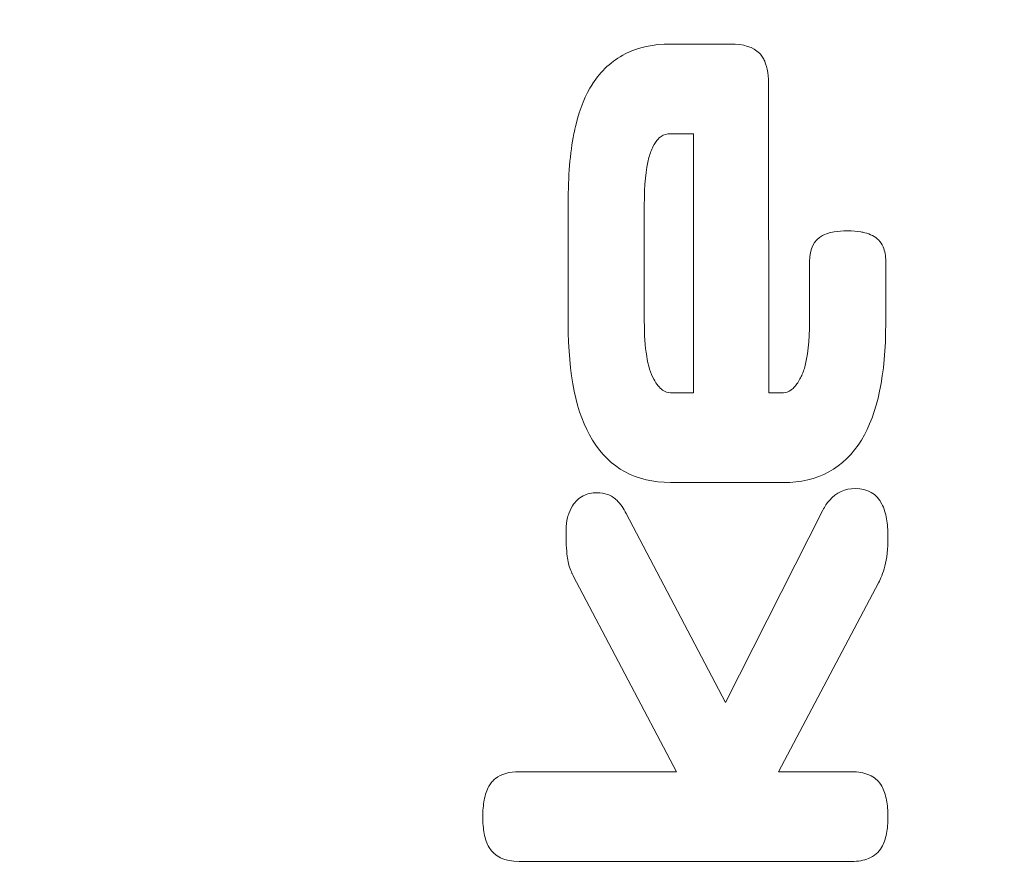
# Model space of a CAD drawing. Header units: inches. Extents: x -5.8 to 5.8, y -5.8 to 5.8.
# Tile 18 of 42: x -5.395 to -5.041, y 4.175 to 4.482. Entities that reach past the tile are written whole.
import ezdxf

# ---------------------------------------------------------------- set-up
doc = ezdxf.new("R2010")
doc.units = ezdxf.units.IN
doc.header["$MEASUREMENT"] = 0
doc.layers.add('VIEW_HATCHES', color=7, linetype='Continuous')

msp = doc.modelspace()

# ---------------------------------------------------------------- linework, layer by layer
at = {"layer": 'VIEW_HATCHES', "color": 4, "lineweight": 5}
for points in [[(-4.47718, 0.90654), (-4.47718, 0.90654), (-5.65767, 1.89029), (-5.65767, 1.89029), (-5.65767, 1.89029), (-5.71609, 1.93889), (-5.74992, 2.01092), (-5.74998, 2.08691), (-5.74998, 2.08691), (-5.75005, 2.16289), (-5.71601, 2.23529), (-5.65767, 2.28399), (-5.65767, 2.28399), (-5.65767, 2.28399), (-4.47717, 3.26774), (-4.47717, 3.26774), (-4.47717, 3.26774), (-4.47717, 3.26774), (-4.47717, 3.26774), (-4.47717, 3.26774), (-4.47717, 3.26774), (-4.471, 3.29833), (-4.16565, 4.85117), (-3.99717, 5.68682), (-3.99717, 5.68682), (-3.98978, 5.72355), (-3.95745, 5.74998), (-3.91998, 5.75), (-3.91998, 5.75), (-3.91998, 5.75), (-2.67093, 5.74999), (-2.67093, 5.74999), (-2.67093, 5.74999), (-2.63346, 5.75), (-2.60116, 5.72354), (-2.59374, 5.68681), (-2.59374, 5.68681), (-2.39022, 4.67732), (-2.11993, 3.29832), (-2.11376, 3.26772), (-2.11376, 3.26772), (-2.11376, 3.26772), (-2.11376, 3.26772), (-2.11376, 3.26772), (-2.11376, 3.26772), (-2.11376, 3.26772), (-0.93326, 2.28397), (-0.93326, 2.28397), (-0.93326, 2.28397), (-0.87484, 2.23537), (-0.84102, 2.16334), (-0.84096, 2.08735), (-0.84096, 2.08735), (-0.84089, 2.01136), (-0.87493, 1.93897), (-0.93327, 1.89026), (-0.93327, 1.89026), (-0.93327, 1.89026), (-2.11378, 0.90652), (-2.11378, 0.90652), (-2.11378, 0.90652), (-2.11378, 0.90652), (-2.11378, 0.90652), (-2.11378, 0.90652), (-2.11378, 0.90652), (-2.11994, 0.87593), (-2.43556, -0.72782), (-2.59377, -1.51256), (-2.59377, -1.51256), (-2.60116, -1.54929), (-2.63349, -1.57572), (-2.67096, -1.57573), (-2.67096, -1.57573), (-2.67096, -1.57573), (-3.92002, -1.57572), (-3.92002, -1.57572), (-3.92002, -1.57572), (-3.95748, -1.57574), (-3.98978, -1.54928), (-3.9972, -1.51255), (-3.9972, -1.51255), (-4.20072, -0.50306), (-4.47101, 0.87594), (-4.47718, 0.90654), (-4.47718, 0.90654), (-4.47718, 0.90654), (-4.47718, 0.90654), (-4.47718, 0.90654)], [(-4.84952, 4.94957), (-4.84952, 4.94957), (-4.59681, 4.63235), (-4.59681, 4.63235), (-4.59681, 4.63235), (-4.58138, 4.61668), (-4.57245, 4.59345), (-4.57244, 4.56895), (-4.57244, 4.56895), (-4.57242, 4.54445), (-4.58141, 4.5211), (-4.59681, 4.5054), (-4.59681, 4.5054), (-4.59681, 4.5054), (-4.84952, 4.18821), (-4.84952, 4.18821), (-4.84952, 4.18821), (-4.84952, 4.18821), (-4.84952, 4.18821), (-4.84952, 4.18821), (-4.84952, 4.18821), (-4.85115, 4.17834), (-4.93177, 3.67763), (-4.97626, 3.40818), (-4.97626, 3.40818), (-4.9782, 3.39634), (-4.98674, 3.38781), (-4.99663, 3.38781), (-4.99663, 3.38781), (-4.99663, 3.38781), (-5.32643, 3.38782), (-5.32643, 3.38782), (-5.32643, 3.38782), (-5.33633, 3.38782), (-5.34485, 3.39635), (-5.34681, 3.4082), (-5.34681, 3.4082), (-5.40056, 3.7337), (-5.47193, 4.17837), (-5.47356, 4.18823), (-5.47356, 4.18823), (-5.47356, 4.18823), (-5.47356, 4.18823), (-5.47356, 4.18823), (-5.47356, 4.18823), (-5.47356, 4.18823), (-5.72563, 4.50545), (-5.72563, 4.50545), (-5.72563, 4.50545), (-5.74105, 4.52112), (-5.74998, 4.54435), (-5.75, 4.56885), (-5.75, 4.56885), (-5.75002, 4.59335), (-5.74103, 4.6167), (-5.72563, 4.6324), (-5.72563, 4.6324), (-5.72563, 4.6324), (-5.47356, 4.94959), (-5.47356, 4.94959), (-5.47356, 4.94959), (-5.47356, 4.94959), (-5.47356, 4.94959), (-5.47356, 4.94959), (-5.47356, 4.94959), (-5.47193, 4.95946), (-5.38859, 5.47658), (-5.34682, 5.72962), (-5.34682, 5.72962), (-5.34487, 5.74146), (-5.33633, 5.74998), (-5.32644, 5.74999), (-5.32644, 5.74999), (-5.32644, 5.74999), (-4.99664, 5.74998), (-4.99664, 5.74998), (-4.99664, 5.74998), (-4.98675, 5.74998), (-4.97822, 5.74145), (-4.97626, 5.72961), (-4.97626, 5.72961), (-4.92252, 5.40409), (-4.85115, 4.95944), (-4.84952, 4.94957), (-4.84952, 4.94957), (-4.84952, 4.94957), (-4.84952, 4.94957), (-4.84952, 4.94957)]]:
    msp.add_open_spline(points, degree=3, knots=[0, 0, 0, 0, 0.045455, 0.045455, 0.045455, 0.045455, 0.090909, 0.090909, 0.090909, 0.090909, 0.136364, 0.136364, 0.136364, 0.136364, 0.181818, 0.181818, 0.181818, 0.181818, 0.227273, 0.227273, 0.227273, 0.227273, 0.272727, 0.272727, 0.272727, 0.272727, 0.318182, 0.318182, 0.318182, 0.318182, 0.363636, 0.363636, 0.363636, 0.363636, 0.409091, 0.409091, 0.409091, 0.409091, 0.454545, 0.454545, 0.454545, 0.454545, 0.5, 0.5, 0.5, 0.5, 0.545455, 0.545455, 0.545455, 0.545455, 0.590909, 0.590909, 0.590909, 0.590909, 0.636364, 0.636364, 0.636364, 0.636364, 0.681818, 0.681818, 0.681818, 0.681818, 0.727273, 0.727273, 0.727273, 0.727273, 0.772727, 0.772727, 0.772727, 0.772727, 0.818182, 0.818182, 0.818182, 0.818182, 0.863636, 0.863636, 0.863636, 0.863636, 0.909091, 0.909091, 0.909091, 0.909091, 0.954545, 0.954545, 0.954545, 0.954545, 1, 1, 1, 1], dxfattribs=at)
at = {"layer": 'VIEW_HATCHES', "color": 2, "lineweight": 5}
for points, knots in [([(-5.1256, 4.34732), (-5.1256, 4.34732), (-5.1203, 4.34732), (-5.1203, 4.34732), (-5.1203, 4.34732), (-5.1203, 4.34732), (-5.12029, 4.34732), (-5.12029, 4.34732), (-5.12029, 4.34732), (-5.12029, 4.34732), (-5.12029, 4.3473), (-5.12029, 4.3473), (-5.12029, 4.3473), (-5.11936, 4.3473), (-5.11846, 4.34762), (-5.1176, 4.34826), (-5.1176, 4.34826), (-5.11726, 4.3485), (-5.11692, 4.34881), (-5.11657, 4.34917), (-5.11657, 4.34917), (-5.11581, 4.34997), (-5.11506, 4.351), (-5.11434, 4.35228), (-5.11434, 4.35228), (-5.11434, 4.35228), (-5.11435, 4.35228), (-5.11435, 4.35228), (-5.11435, 4.35228), (-5.11435, 4.35228), (-5.11434, 4.3523), (-5.11434, 4.3523), (-5.11434, 4.3523), (-5.11434, 4.3523), (-5.11434, 4.3523), (-5.11434, 4.3523), (-5.11434, 4.3523), (-5.11434, 4.3523), (-5.11433, 4.35231), (-5.11433, 4.35231), (-5.11433, 4.35231), (-5.11433, 4.35231), (-5.11433, 4.35231), (-5.11433, 4.35231), (-5.11433, 4.35231), (-5.11404, 4.35283), (-5.11376, 4.3534), (-5.11352, 4.354), (-5.11352, 4.354), (-5.11322, 4.3547), (-5.11297, 4.35541), (-5.11276, 4.3561), (-5.11276, 4.3561), (-5.1115, 4.36024), (-5.11088, 4.36589), (-5.11088, 4.37305), (-5.11088, 4.37305), (-5.11088, 4.37305), (-5.11086, 4.37305), (-5.11086, 4.37305), (-5.11086, 4.37305), (-5.11086, 4.37305), (-5.11086, 4.39461), (-5.11086, 4.39461), (-5.11086, 4.39461), (-5.11087, 4.39921), (-5.10932, 4.40231), (-5.10624, 4.40392), (-5.10624, 4.40392), (-5.10507, 4.40452), (-5.10369, 4.40497), (-5.10206, 4.40525), (-5.10206, 4.40525), (-5.10064, 4.4055), (-5.09903, 4.40562), (-5.09725, 4.40562), (-5.09725, 4.40562), (-5.09725, 4.40562), (-5.09721, 4.40562), (-5.09721, 4.40562), (-5.09721, 4.40562), (-5.09721, 4.40562), (-5.09721, 4.4056), (-5.09721, 4.4056), (-5.09721, 4.4056), (-5.09537, 4.4056), (-5.09377, 4.40548), (-5.09239, 4.40524), (-5.09239, 4.40524), (-5.09186, 4.40515), (-5.09138, 4.40505), (-5.09095, 4.40494), (-5.09095, 4.40494), (-5.09, 4.4047), (-5.08909, 4.40437), (-5.08824, 4.40394), (-5.08824, 4.40394), (-5.08824, 4.40394), (-5.08823, 4.40395), (-5.08823, 4.40395), (-5.08823, 4.40395), (-5.0865, 4.40309), (-5.08522, 4.40172), (-5.08441, 4.39986), (-5.08441, 4.39986), (-5.08376, 4.39841), (-5.08344, 4.39666), (-5.08344, 4.39461), (-5.08344, 4.39461), (-5.08344, 4.39461), (-5.08343, 4.39461), (-5.08343, 4.39461), (-5.08343, 4.39461), (-5.08343, 4.39461), (-5.08343, 4.3723), (-5.08343, 4.3723), (-5.08343, 4.3723), (-5.08343, 4.3723), (-5.08344, 4.3723), (-5.08344, 4.3723), (-5.08344, 4.3723), (-5.08344, 4.3538), (-5.08636, 4.3398), (-5.09221, 4.33029), (-5.09221, 4.33029), (-5.09848, 4.32009), (-5.10784, 4.315), (-5.1203, 4.31499), (-5.1203, 4.31499), (-5.1203, 4.31499), (-5.16097, 4.31499), (-5.16097, 4.31499), (-5.16097, 4.31499), (-5.16097, 4.31499), (-5.16098, 4.31499), (-5.16098, 4.31499), (-5.16098, 4.31499), (-5.16098, 4.31499), (-5.16098, 4.31501), (-5.16098, 4.31501), (-5.16098, 4.31501), (-5.17344, 4.31501), (-5.1828, 4.3201), (-5.18907, 4.33028), (-5.18907, 4.33028), (-5.19491, 4.33978), (-5.19783, 4.35378), (-5.19784, 4.37226), (-5.19784, 4.37226), (-5.19784, 4.37226), (-5.19785, 4.37226), (-5.19785, 4.37226), (-5.19785, 4.37226), (-5.19785, 4.37226), (-5.19785, 4.3723), (-5.19785, 4.3723), (-5.19785, 4.3723), (-5.19785, 4.3723), (-5.19784, 4.3723), (-5.19784, 4.3723), (-5.19784, 4.3723), (-5.19784, 4.3723), (-5.19784, 4.41559), (-5.19784, 4.41559), (-5.19784, 4.41559), (-5.19784, 4.41559), (-5.19786, 4.41559), (-5.19786, 4.41559), (-5.19786, 4.41559), (-5.19786, 4.41559), (-5.19786, 4.41563), (-5.19786, 4.41563), (-5.19786, 4.41563), (-5.19786, 4.41563), (-5.19784, 4.41563), (-5.19784, 4.41563), (-5.19784, 4.41563), (-5.19784, 4.42531), (-5.19715, 4.43365), (-5.19576, 4.44063), (-5.19576, 4.44063), (-5.19554, 4.44172), (-5.19529, 4.44285), (-5.195, 4.44403), (-5.195, 4.44403), (-5.19358, 4.44978), (-5.19161, 4.45461), (-5.1891, 4.45849), (-5.1891, 4.45849), (-5.1891, 4.45849), (-5.18909, 4.45854), (-5.18909, 4.45854), (-5.18909, 4.45854), (-5.18909, 4.45854), (-5.18908, 4.45855), (-5.18908, 4.45855), (-5.18908, 4.45855), (-5.18908, 4.45855), (-5.18907, 4.45854), (-5.18907, 4.45854), (-5.18907, 4.45854), (-5.18753, 4.46091), (-5.1858, 4.46299), (-5.18386, 4.46476), (-5.18386, 4.46476), (-5.18188, 4.46658), (-5.17969, 4.4681), (-5.17729, 4.46932), (-5.17729, 4.46932), (-5.17258, 4.47171), (-5.16715, 4.47291), (-5.16099, 4.47291), (-5.16099, 4.47291), (-5.16099, 4.47291), (-5.16099, 4.47289), (-5.16099, 4.47289), (-5.16099, 4.47289), (-5.16099, 4.47289), (-5.13943, 4.47289), (-5.13943, 4.47289), (-5.13943, 4.47289), (-5.13943, 4.47289), (-5.13943, 4.47291), (-5.13943, 4.47291), (-5.13943, 4.47291), (-5.13465, 4.47291), (-5.13115, 4.4718), (-5.12893, 4.46959), (-5.12893, 4.46959), (-5.12893, 4.46959), (-5.12892, 4.4696), (-5.12892, 4.4696), (-5.12892, 4.4696), (-5.12892, 4.4696), (-5.12891, 4.46959), (-5.12891, 4.46959), (-5.12891, 4.46959), (-5.12891, 4.46959), (-5.12891, 4.46957), (-5.12891, 4.46957), (-5.12891, 4.46957), (-5.12848, 4.46914), (-5.12811, 4.46868), (-5.12779, 4.46818), (-5.12779, 4.46818), (-5.12779, 4.46818), (-5.12781, 4.46817), (-5.12781, 4.46817), (-5.12781, 4.46817), (-5.1275, 4.46769), (-5.12724, 4.46719), (-5.12702, 4.46669), (-5.12702, 4.46669), (-5.12702, 4.46669), (-5.12702, 4.46667), (-5.12702, 4.46667), (-5.12702, 4.46667), (-5.12608, 4.46445), (-5.12561, 4.46136), (-5.12561, 4.4574), (-5.12561, 4.4574), (-5.12561, 4.4574), (-5.1256, 4.34732), (-5.1256, 4.34732)], [0, 0, 0, 0, 0.015152, 0.015152, 0.015152, 0.015152, 0.030303, 0.030303, 0.030303, 0.030303, 0.045455, 0.045455, 0.045455, 0.045455, 0.060606, 0.060606, 0.060606, 0.060606, 0.075758, 0.075758, 0.075758, 0.075758, 0.090909, 0.090909, 0.090909, 0.090909, 0.106061, 0.106061, 0.106061, 0.106061, 0.121212, 0.121212, 0.121212, 0.121212, 0.136364, 0.136364, 0.136364, 0.136364, 0.151515, 0.151515, 0.151515, 0.151515, 0.166667, 0.166667, 0.166667, 0.166667, 0.181818, 0.181818, 0.181818, 0.181818, 0.19697, 0.19697, 0.19697, 0.19697, 0.212121, 0.212121, 0.212121, 0.212121, 0.227273, 0.227273, 0.227273, 0.227273, 0.242424, 0.242424, 0.242424, 0.242424, 0.257576, 0.257576, 0.257576, 0.257576, 0.272727, 0.272727, 0.272727, 0.272727, 0.287879, 0.287879, 0.287879, 0.287879, 0.30303, 0.30303, 0.30303, 0.30303, 0.318182, 0.318182, 0.318182, 0.318182, 0.333333, 0.333333, 0.333333, 0.333333, 0.348485, 0.348485, 0.348485, 0.348485, 0.363636, 0.363636, 0.363636, 0.363636, 0.378788, 0.378788, 0.378788, 0.378788, 0.393939, 0.393939, 0.393939, 0.393939, 0.409091, 0.409091, 0.409091, 0.409091, 0.424242, 0.424242, 0.424242, 0.424242, 0.439394, 0.439394, 0.439394, 0.439394, 0.454545, 0.454545, 0.454545, 0.454545, 0.469697, 0.469697, 0.469697, 0.469697, 0.484848, 0.484848, 0.484848, 0.484848, 0.5, 0.5, 0.5, 0.5, 0.515152, 0.515152, 0.515152, 0.515152, 0.530303, 0.530303, 0.530303, 0.530303, 0.545455, 0.545455, 0.545455, 0.545455, 0.560606, 0.560606, 0.560606, 0.560606, 0.575758, 0.575758, 0.575758, 0.575758, 0.590909, 0.590909, 0.590909, 0.590909, 0.606061, 0.606061, 0.606061, 0.606061, 0.621212, 0.621212, 0.621212, 0.621212, 0.636364, 0.636364, 0.636364, 0.636364, 0.651515, 0.651515, 0.651515, 0.651515, 0.666667, 0.666667, 0.666667, 0.666667, 0.681818, 0.681818, 0.681818, 0.681818, 0.69697, 0.69697, 0.69697, 0.69697, 0.712121, 0.712121, 0.712121, 0.712121, 0.727273, 0.727273, 0.727273, 0.727273, 0.742424, 0.742424, 0.742424, 0.742424, 0.757576, 0.757576, 0.757576, 0.757576, 0.772727, 0.772727, 0.772727, 0.772727, 0.787879, 0.787879, 0.787879, 0.787879, 0.80303, 0.80303, 0.80303, 0.80303, 0.818182, 0.818182, 0.818182, 0.818182, 0.833333, 0.833333, 0.833333, 0.833333, 0.848485, 0.848485, 0.848485, 0.848485, 0.863636, 0.863636, 0.863636, 0.863636, 0.878788, 0.878788, 0.878788, 0.878788, 0.893939, 0.893939, 0.893939, 0.893939, 0.909091, 0.909091, 0.909091, 0.909091, 0.924242, 0.924242, 0.924242, 0.924242, 0.939394, 0.939394, 0.939394, 0.939394, 0.954545, 0.954545, 0.954545, 0.954545, 0.969697, 0.969697, 0.969697, 0.969697, 0.984848, 0.984848, 0.984848, 0.984848, 1, 1, 1, 1]), ([(-5.15266, 4.34732), (-5.15266, 4.34732), (-5.15267, 4.44058), (-5.15267, 4.44058), (-5.15267, 4.44058), (-5.15267, 4.44058), (-5.16098, 4.44058), (-5.16098, 4.44058), (-5.16098, 4.44058), (-5.16098, 4.44058), (-5.16099, 4.44058), (-5.16099, 4.44058), (-5.16099, 4.44058), (-5.16099, 4.44058), (-5.16099, 4.4406), (-5.16099, 4.4406), (-5.16099, 4.4406), (-5.16227, 4.4406), (-5.1634, 4.44026), (-5.16437, 4.43959), (-5.16437, 4.43959), (-5.16473, 4.43933), (-5.16506, 4.43906), (-5.16535, 4.43875), (-5.16535, 4.43875), (-5.16606, 4.43802), (-5.16672, 4.43707), (-5.16731, 4.4359), (-5.16731, 4.4359), (-5.16731, 4.4359), (-5.16732, 4.4359), (-5.16732, 4.4359), (-5.16732, 4.4359), (-5.16732, 4.4359), (-5.16732, 4.43589), (-5.16732, 4.43589), (-5.16732, 4.43589), (-5.16732, 4.43589), (-5.16732, 4.43588), (-5.16732, 4.43588), (-5.16732, 4.43588), (-5.16757, 4.43539), (-5.16781, 4.43482), (-5.16805, 4.43418), (-5.16805, 4.43418), (-5.16829, 4.43353), (-5.16851, 4.43281), (-5.16872, 4.43206), (-5.16872, 4.43206), (-5.16984, 4.42786), (-5.17041, 4.42212), (-5.17041, 4.41485), (-5.17041, 4.41485), (-5.17041, 4.41485), (-5.1704, 4.37305), (-5.1704, 4.37305), (-5.1704, 4.37305), (-5.1704, 4.36327), (-5.16927, 4.35633), (-5.167, 4.35222), (-5.167, 4.35222), (-5.16599, 4.35041), (-5.16493, 4.34908), (-5.16381, 4.34826), (-5.16381, 4.34826), (-5.16294, 4.34763), (-5.162, 4.34731), (-5.16098, 4.34731), (-5.16098, 4.34731), (-5.16098, 4.34731), (-5.15266, 4.34732), (-5.15266, 4.34732)], [0, 0, 0, 0, 0.055556, 0.055556, 0.055556, 0.055556, 0.111111, 0.111111, 0.111111, 0.111111, 0.166667, 0.166667, 0.166667, 0.166667, 0.222222, 0.222222, 0.222222, 0.222222, 0.277778, 0.277778, 0.277778, 0.277778, 0.333333, 0.333333, 0.333333, 0.333333, 0.388889, 0.388889, 0.388889, 0.388889, 0.444444, 0.444444, 0.444444, 0.444444, 0.5, 0.5, 0.5, 0.5, 0.555556, 0.555556, 0.555556, 0.555556, 0.611111, 0.611111, 0.611111, 0.611111, 0.666667, 0.666667, 0.666667, 0.666667, 0.722222, 0.722222, 0.722222, 0.722222, 0.777778, 0.777778, 0.777778, 0.777778, 0.833333, 0.833333, 0.833333, 0.833333, 0.888889, 0.888889, 0.888889, 0.888889, 0.944444, 0.944444, 0.944444, 0.944444, 1, 1, 1, 1]), ([(-5.15883, 4.21085), (-5.15883, 4.21085), (-5.19602, 4.28143), (-5.19602, 4.28143), (-5.19602, 4.28143), (-5.19602, 4.28143), (-5.19602, 4.28143), (-5.19602, 4.28143), (-5.19602, 4.28143), (-5.19602, 4.28143), (-5.19604, 4.28146), (-5.19604, 4.28146), (-5.19604, 4.28146), (-5.19604, 4.28146), (-5.19604, 4.28148), (-5.19604, 4.28148), (-5.19604, 4.28148), (-5.19624, 4.28185), (-5.19639, 4.28216), (-5.1965, 4.28239), (-5.1965, 4.28239), (-5.19659, 4.2826), (-5.19673, 4.28292), (-5.19689, 4.28333), (-5.19689, 4.28333), (-5.19754, 4.28495), (-5.19797, 4.28667), (-5.19819, 4.28848), (-5.19819, 4.28848), (-5.19831, 4.28953), (-5.19842, 4.2909), (-5.19849, 4.29258), (-5.19849, 4.29258), (-5.19856, 4.29433), (-5.1986, 4.2961), (-5.1986, 4.29788), (-5.1986, 4.29788), (-5.1986, 4.29788), (-5.1986, 4.2979), (-5.1986, 4.2979), (-5.1986, 4.2979), (-5.1986, 4.2979), (-5.19858, 4.2979), (-5.19858, 4.2979), (-5.19858, 4.2979), (-5.19858, 4.29952), (-5.19839, 4.30103), (-5.19802, 4.30244), (-5.19802, 4.30244), (-5.19793, 4.30279), (-5.19787, 4.30302), (-5.19783, 4.30317), (-5.19783, 4.30317), (-5.19745, 4.30436), (-5.19693, 4.3055), (-5.19626, 4.30657), (-5.19626, 4.30657), (-5.19626, 4.30657), (-5.19626, 4.30659), (-5.19626, 4.30659), (-5.19626, 4.30659), (-5.19529, 4.30816), (-5.19402, 4.30935), (-5.19244, 4.31016), (-5.19244, 4.31016), (-5.19097, 4.31093), (-5.18929, 4.31131), (-5.18741, 4.31131), (-5.18741, 4.31131), (-5.18741, 4.31131), (-5.18741, 4.31132), (-5.18741, 4.31132), (-5.18741, 4.31132), (-5.18605, 4.31132), (-5.18479, 4.31111), (-5.18361, 4.31069), (-5.18361, 4.31069), (-5.18231, 4.31021), (-5.1812, 4.30951), (-5.18027, 4.30858), (-5.18027, 4.30858), (-5.17964, 4.30795), (-5.17901, 4.30719), (-5.1784, 4.30631), (-5.1784, 4.30631), (-5.17785, 4.30554), (-5.17735, 4.30469), (-5.1769, 4.30378), (-5.1769, 4.30378), (-5.1769, 4.30378), (-5.17689, 4.30378), (-5.17689, 4.30378), (-5.17689, 4.30378), (-5.17689, 4.30378), (-5.14117, 4.23573), (-5.14117, 4.23573), (-5.14117, 4.23573), (-5.14117, 4.23573), (-5.10609, 4.30505), (-5.10609, 4.30505), (-5.10609, 4.30505), (-5.10609, 4.30505), (-5.10609, 4.30504), (-5.10609, 4.30504), (-5.10609, 4.30504), (-5.10609, 4.30504), (-5.10607, 4.30509), (-5.10607, 4.30509), (-5.10607, 4.30509), (-5.10574, 4.30572), (-5.10538, 4.30634), (-5.10499, 4.30692), (-5.10499, 4.30692), (-5.10457, 4.30756), (-5.10415, 4.30811), (-5.10374, 4.30857), (-5.10374, 4.30857), (-5.10124, 4.31141), (-5.09813, 4.31283), (-5.09443, 4.31283), (-5.09443, 4.31283), (-5.08996, 4.31283), (-5.08676, 4.31097), (-5.08484, 4.30724), (-5.08484, 4.30724), (-5.08407, 4.30575), (-5.08351, 4.30397), (-5.08316, 4.30191), (-5.08316, 4.30191), (-5.08283, 4.30001), (-5.08267, 4.29785), (-5.08267, 4.29545), (-5.08267, 4.29545), (-5.08267, 4.29109), (-5.08303, 4.28757), (-5.08376, 4.28489), (-5.08376, 4.28489), (-5.08446, 4.28226), (-5.08523, 4.28027), (-5.08604, 4.27892), (-5.08604, 4.27892), (-5.08604, 4.27892), (-5.12205, 4.21084), (-5.12205, 4.21084), (-5.12205, 4.21084), (-5.12205, 4.21084), (-5.09573, 4.21084), (-5.09573, 4.21084), (-5.09573, 4.21084), (-5.09573, 4.21084), (-5.09573, 4.21086), (-5.09573, 4.21086), (-5.09573, 4.21086), (-5.09573, 4.21086), (-5.09572, 4.21086), (-5.09572, 4.21086), (-5.09572, 4.21086), (-5.09572, 4.21086), (-5.09572, 4.21084), (-5.09572, 4.21084), (-5.09572, 4.21084), (-5.09334, 4.21084), (-5.09129, 4.21048), (-5.08958, 4.20976), (-5.08958, 4.20976), (-5.08917, 4.20958), (-5.08887, 4.20945), (-5.08868, 4.20935), (-5.08868, 4.20935), (-5.08868, 4.20935), (-5.08866, 4.20933), (-5.08866, 4.20933), (-5.08866, 4.20933), (-5.08703, 4.20845), (-5.08577, 4.20724), (-5.0849, 4.20568), (-5.0849, 4.20568), (-5.08411, 4.20429), (-5.08354, 4.2026), (-5.08317, 4.20063), (-5.08317, 4.20063), (-5.08283, 4.19884), (-5.08266, 4.19683), (-5.08266, 4.19461), (-5.08266, 4.19461), (-5.08266, 4.19238), (-5.08283, 4.19037), (-5.08317, 4.1886), (-5.08317, 4.1886), (-5.08354, 4.18663), (-5.08413, 4.18495), (-5.08493, 4.18357), (-5.08493, 4.18357), (-5.08598, 4.18176), (-5.08755, 4.18043), (-5.08963, 4.17957), (-5.08963, 4.17957), (-5.09134, 4.17888), (-5.09337, 4.17853), (-5.09573, 4.17853), (-5.09573, 4.17853), (-5.09573, 4.17853), (-5.21551, 4.17852), (-5.21551, 4.17852), (-5.21551, 4.17852), (-5.22076, 4.17852), (-5.22436, 4.1802), (-5.22631, 4.18356), (-5.22631, 4.18356), (-5.22711, 4.18494), (-5.2277, 4.18662), (-5.22807, 4.18859), (-5.22807, 4.18859), (-5.22841, 4.19036), (-5.22858, 4.19237), (-5.22858, 4.19459), (-5.22858, 4.19459), (-5.22858, 4.19681), (-5.22841, 4.19883), (-5.22808, 4.20062), (-5.22808, 4.20062), (-5.22771, 4.20259), (-5.22713, 4.20428), (-5.22635, 4.20567), (-5.22635, 4.20567), (-5.22635, 4.20567), (-5.22631, 4.20572), (-5.22631, 4.20572), (-5.22631, 4.20572), (-5.22631, 4.20572), (-5.22631, 4.20573), (-5.22631, 4.20573), (-5.22631, 4.20573), (-5.22631, 4.20573), (-5.2263, 4.20572), (-5.2263, 4.20572), (-5.2263, 4.20572), (-5.226, 4.20626), (-5.22566, 4.20673), (-5.2253, 4.20716), (-5.2253, 4.20716), (-5.22489, 4.20762), (-5.22447, 4.20803), (-5.22402, 4.20839), (-5.22402, 4.20839), (-5.22193, 4.21003), (-5.21909, 4.21085), (-5.21551, 4.21085), (-5.21551, 4.21085), (-5.21551, 4.21085), (-5.15883, 4.21085), (-5.15883, 4.21085)], [0, 0, 0, 0, 0.015873, 0.015873, 0.015873, 0.015873, 0.031746, 0.031746, 0.031746, 0.031746, 0.047619, 0.047619, 0.047619, 0.047619, 0.063492, 0.063492, 0.063492, 0.063492, 0.079365, 0.079365, 0.079365, 0.079365, 0.095238, 0.095238, 0.095238, 0.095238, 0.111111, 0.111111, 0.111111, 0.111111, 0.126984, 0.126984, 0.126984, 0.126984, 0.142857, 0.142857, 0.142857, 0.142857, 0.15873, 0.15873, 0.15873, 0.15873, 0.174603, 0.174603, 0.174603, 0.174603, 0.190476, 0.190476, 0.190476, 0.190476, 0.206349, 0.206349, 0.206349, 0.206349, 0.222222, 0.222222, 0.222222, 0.222222, 0.238095, 0.238095, 0.238095, 0.238095, 0.253968, 0.253968, 0.253968, 0.253968, 0.269841, 0.269841, 0.269841, 0.269841, 0.285714, 0.285714, 0.285714, 0.285714, 0.301587, 0.301587, 0.301587, 0.301587, 0.31746, 0.31746, 0.31746, 0.31746, 0.333333, 0.333333, 0.333333, 0.333333, 0.349206, 0.349206, 0.349206, 0.349206, 0.365079, 0.365079, 0.365079, 0.365079, 0.380952, 0.380952, 0.380952, 0.380952, 0.396825, 0.396825, 0.396825, 0.396825, 0.412698, 0.412698, 0.412698, 0.412698, 0.428571, 0.428571, 0.428571, 0.428571, 0.444444, 0.444444, 0.444444, 0.444444, 0.460317, 0.460317, 0.460317, 0.460317, 0.47619, 0.47619, 0.47619, 0.47619, 0.492063, 0.492063, 0.492063, 0.492063, 0.507937, 0.507937, 0.507937, 0.507937, 0.52381, 0.52381, 0.52381, 0.52381, 0.539683, 0.539683, 0.539683, 0.539683, 0.555556, 0.555556, 0.555556, 0.555556, 0.571429, 0.571429, 0.571429, 0.571429, 0.587302, 0.587302, 0.587302, 0.587302, 0.603175, 0.603175, 0.603175, 0.603175, 0.619048, 0.619048, 0.619048, 0.619048, 0.634921, 0.634921, 0.634921, 0.634921, 0.650794, 0.650794, 0.650794, 0.650794, 0.666667, 0.666667, 0.666667, 0.666667, 0.68254, 0.68254, 0.68254, 0.68254, 0.698413, 0.698413, 0.698413, 0.698413, 0.714286, 0.714286, 0.714286, 0.714286, 0.730159, 0.730159, 0.730159, 0.730159, 0.746032, 0.746032, 0.746032, 0.746032, 0.761905, 0.761905, 0.761905, 0.761905, 0.777778, 0.777778, 0.777778, 0.777778, 0.793651, 0.793651, 0.793651, 0.793651, 0.809524, 0.809524, 0.809524, 0.809524, 0.825397, 0.825397, 0.825397, 0.825397, 0.84127, 0.84127, 0.84127, 0.84127, 0.857143, 0.857143, 0.857143, 0.857143, 0.873016, 0.873016, 0.873016, 0.873016, 0.888889, 0.888889, 0.888889, 0.888889, 0.904762, 0.904762, 0.904762, 0.904762, 0.920635, 0.920635, 0.920635, 0.920635, 0.936508, 0.936508, 0.936508, 0.936508, 0.952381, 0.952381, 0.952381, 0.952381, 0.968254, 0.968254, 0.968254, 0.968254, 0.984127, 0.984127, 0.984127, 0.984127, 1, 1, 1, 1])]:
    msp.add_open_spline(points, degree=3, knots=knots, dxfattribs=at)

doc.saveas('drawing.dxf')
